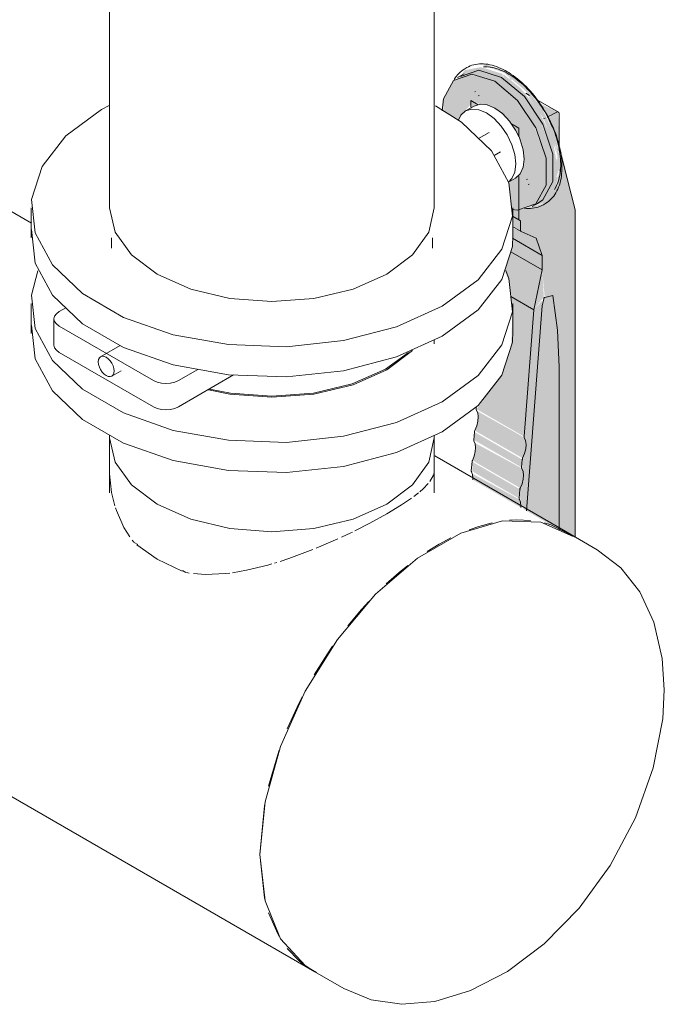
# Model space of a CAD drawing. Header units: metres. Extents: x -54598 to 1827199, y -329446 to -256744.
# Tile 217 of 256: x 198254 to 198796, y -306259 to -305432. Entities that reach past the tile are written whole.
import ezdxf

# ---------------------------------------------------------------- set-up
doc = ezdxf.new("R2010")
doc.units = ezdxf.units.M
doc.layers.add('P-PIPE', color=7, linetype='Continuous', lineweight=20)

# ---------------------------------------------------------------- blocks, each defined once
blk = doc.blocks.new('ADSK_СтальСварка_Заглушка_ГОСТ17379-2001 - Исполнение 2-V242-aks33')
at = {"layer": 'P-PIPE', "color": 1}
for p, q in [((20870.44, -10848.31), (20843.93, -10833)), ((20630.93, -11201.93), (20657.44, -11217.24))]:
    blk.add_line(p, q, dxfattribs=at)
for points in [[(20850.16, -10837.05, 0), (20822.98, -10824.94, 0), (20790.83, -10824.02, 0), (20755.58, -10834.34, 0), (20719.27, -10855.3, 0), (20684.02, -10885.69, 0), (20651.87, -10923.73, 0), (20624.69, -10967.23, 0), (20604.06, -11013.64, 0), (20591.19, -11060.27, 0), (20586.81, -11104.42, 0)], [(20870.44, -10848.31, 0), (20890.15, -10863.4, 0), (20906.13, -10883.73, 0), (20917.97, -10909.18, 0), (20925.04, -10939.6, 0), (20926.77, -10965.91, 0)], [(20657.44, -11217.24, 0), (20680.37, -11226.76, 0), (20705.96, -11230.43, 0), (20733.92, -11227.96, 0), (20763.8, -11218.88, 0), (20794.8, -11202.78, 0), (20825.75, -11179.52, 0), (20855.14, -11149.45, 0), (20881.27, -11113.59, 0), (20902.5, -11073.61, 0), (20917.47, -11031.71, 0), (20925.42, -10990.33, 0), (20926.77, -10965.91, 0)], [(20586.81, -11104.42, 0), (20591.19, -11143.52, 0), (20604.06, -11175.28, 0), (20624.69, -11197.88, 0), (20633.04, -11203.08, 0)]]:
    blk.add_polyline3d(points, dxfattribs=at)
blk = doc.blocks.new('Tecofi_VPI4448-02_Затвор дисковый поворотный с ручкой - Затвор дисковый поворотный_VPI 4448-02-670161-aks33')
at = {"layer": 'P-PIPE'}
for points in [[(20784.27, -10454.35), (20789.93, -10451.09), (20770.68, -10445.08), (20753.16, -10451.6), (20752.15, -10452.76), (20766.5, -10448.78), (20782.54, -10453.81)], [(20791.34, -10452.28), (20790.7, -10448.07), (20772.46, -10442.43), (20758.83, -10445.08), (20755.32, -10450.35), (20772.46, -10445.61), (20789.93, -10451.09)], [(20792.05, -10447.07), (20793.75, -10446.09), (20775.88, -10439.88), (20774.18, -10440.86), (20791.34, -10446.82)], [(20835.17, -10546.5), (20836.88, -10545.52), (20840.43, -10526.94), (20835.49, -10501.07), (20823.85, -10477.01), (20808.93, -10458.34), (20793.75, -10446.09), (20792.05, -10447.07), (20811.38, -10463.47), (20826.94, -10486.25), (20835.88, -10509.75), (20838.36, -10529.84), (20835.23, -10546.22)], [(20753.79, -10487.24), (20756.55, -10482.16), (20764.12, -10473.57), (20764.82, -10470.82), (20771.89, -10473.57), (20779.49, -10474.85), (20784.27, -10476.89), (20784.27, -10454.35), (20764.12, -10448.65), (20749.66, -10453.62), (20741.11, -10469.18), (20741.11, -10479.92), (20753.45, -10487.04)], [(20818.87, -10557.31), (20824.53, -10554.05), (20833.08, -10538.49), (20833.08, -10515.74), (20822.61, -10487.43), (20807.2, -10465.62), (20789.93, -10451.09), (20784.27, -10454.35), (20805.72, -10473.87), (20818.87, -10493.58), (20827.42, -10522.22), (20827.42, -10541.75), (20818.91, -10557.24)], [(20804.42, -10562.28), (20818.87, -10557.31), (20827.42, -10541.75), (20827.42, -10519.01), (20816.44, -10489.93), (20803.37, -10470.41), (20784.27, -10454.35), (20784.27, -10476.89), (20794.93, -10486.05), (20801.77, -10492.15), (20804.42, -10493.68), (20804.51, -10501.07), (20807.54, -10509.75), (20808.61, -10515.95), (20808.52, -10523.84), (20808.17, -10526.66), (20804.42, -10536.21), (20804.42, -10561.13)], [(20811.49, -10560.09), (20824.53, -10556.9), (20833.81, -10546.22), (20837.31, -10527.93), (20832.7, -10503.03), (20821, -10478.77), (20805.68, -10459.87), (20791.34, -10448.3), (20791.34, -10452.28), (20811.31, -10470.5), (20825.63, -10493.58), (20833.08, -10519.27), (20833.08, -10538.49), (20823.01, -10554.92), (20816.18, -10558.24), (20811.49, -10559.85)], [(20805.93, -10579.81), (20805.97, -10571.8), (20799.02, -10567.84), (20799.02, -10575.82), (20804.42, -10578.94)], [(20824.15, -10600.78), (20819.16, -10586.31), (20806.37, -10579.81), (20805.57, -10580.14), (20799.02, -10577.51), (20799.02, -10586.27), (20824.14, -10600.78)], [(20806.05, -10580.42), (20804.42, -10578.94), (20805.97, -10580.37)], [(20824.09, -10612.94), (20824.09, -10600.75), (20799.02, -10586.27), (20798.25, -10595.56), (20797.59, -10597.64), (20819.16, -10610.09)], [(20817.09, -10646.42), (20824.09, -10612.94), (20797.59, -10597.64), (20792.53, -10613.58), (20796.38, -10623.15), (20798.06, -10635.43), (20811.23, -10643.03)], [(20808.84, -10753.05), (20817.09, -10646.42), (20797.65, -10635.19), (20799.02, -10648.27), (20798.06, -10676.6), (20789.91, -10701.69), (20768.99, -10730.04), (20802.77, -10749.55)], [(20838.36, -10694.8), (20837.01, -10663.67), (20832.96, -10634.39), (20826.17, -10635.51), (20825.35, -10636.96), (20825.35, -10637.22), (20823.88, -10646.42), (20820.91, -10684.73), (20837.01, -10694.02)], [(20838.36, -10831.34), (20838.36, -10694.8), (20820.91, -10684.73), (20810.8, -10815.42), (20831.33, -10827.28)], [(20807.67, -10771.29), (20810.35, -10763.43), (20810.18, -10756.5), (20807.35, -10752.94), (20769.04, -10731.36), (20770.33, -10736.47), (20768.54, -10745.26), (20767.37, -10748.02), (20807.44, -10771.16)], [(20806.83, -10779.08), (20807.35, -10772.37), (20767.03, -10749.19), (20766.52, -10755.81), (20805.41, -10778.26)], [(20809.02, -10753.9), (20807.35, -10752.19), (20808.9, -10753.84)], [(20805.7, -10796.38), (20808.12, -10788.98), (20807.67, -10781.6), (20805.41, -10778.98), (20767.37, -10758.33), (20768.08, -10762.23), (20766.52, -10770.33), (20765.4, -10773.11), (20805.41, -10796.21)], [(20804.81, -10805.14), (20805.41, -10797.4), (20765.1, -10774.13), (20765.45, -10782.42), (20803.48, -10804.37)], [(20806.98, -10779.89), (20805.41, -10778.26), (20806.88, -10779.83)], [(20807.35, -10772.37), (20806.83, -10770.8), (20807.21, -10772.29)], [(20806.03, -10812.67), (20805.41, -10807.22), (20803.48, -10805.07), (20765.15, -10784.09), (20765.76, -10788.98), (20765.84, -10789.46), (20805.89, -10812.59)], [(20805.41, -10797.4), (20804.81, -10795.87), (20805.08, -10797.21)], [(20804.94, -10805.91), (20803.48, -10804.37), (20804.85, -10805.86)]]:
    blk.add_hatch(color=37, dxfattribs=at).paths.add_polyline_path(points)
h = blk.add_hatch(color=37, dxfattribs=at)
h.paths.add_polyline_path([(20837.53, -10535.58), (20836.88, -10533.14), (20836.95, -10535.28), (20837.31, -10535.47)])
h.paths.add_polyline_path([(20837.52, -10520.02), (20836.25, -10517.94), (20836.95, -10519.84), (20837.49, -10520.01)])
h.paths.add_polyline_path([(20797.94, -10453.62), (20798.64, -10452.39), (20795.99, -10451.09), (20797.57, -10453.14)])
h = blk.add_hatch(color=37, dxfattribs=at)
h.paths.add_polyline_path([(20834.4, -10498.55), (20833.81, -10496.2), (20833.81, -10497.2)])
h.paths.add_polyline_path([(20825.59, -10479.36), (20823.58, -10475.66), (20825.3, -10478.97)])
h.paths.add_polyline_path([(20818.52, -10469.82), (20818.1, -10468.14), (20818.44, -10469.71)])
h.paths.add_polyline_path([(20808.51, -10458), (20805.13, -10454.78), (20807.99, -10457.58)])
h = blk.add_hatch(color=37, dxfattribs=at)
h.paths.add_polyline_path([(20804.42, -10570.91), (20804.42, -10533.32), (20798.63, -10537.59), (20796.08, -10539.86), (20799.11, -10567.84)])
h.paths.add_polyline_path([(20804.42, -10500.88), (20804.42, -10493.68), (20799.43, -10491.94), (20803.73, -10499.44)])
h.paths.add_polyline_path([(20764.12, -10476.69), (20769.58, -10473.57), (20764.12, -10470.41), (20764.12, -10475.97)])
h = blk.add_hatch(color=37, dxfattribs=at)
h.paths.add_polyline_path([(20836.35, -10480.33), (20836.35, -10479.53), (20826.76, -10474.79)])
h.paths.add_polyline_path([(20814.54, -10467.74), (20812.26, -10465.62), (20813.68, -10467.24)])
h = blk.add_hatch(color=37, dxfattribs=at)
h.paths.add_polyline_path([(20825.33, -10486.03), (20826.56, -10485.39), (20822.31, -10478.21), (20813.68, -10467.24), (20812.45, -10467.24), (20825.06, -10485.4)])
h.paths.add_polyline_path([(20828.3, -10484.49), (20836.35, -10480.33), (20819.91, -10471.7), (20827.63, -10482.95)])
h = blk.add_hatch(color=37, dxfattribs=at)
h.paths.add_polyline_path([(20836, -10534.79), (20838.47, -10527.93), (20837.31, -10519.96), (20836.08, -10520.02), (20836.88, -10530.21), (20836.55, -10531.93)])
h.paths.add_polyline_path([(20817.09, -10646.42), (20809.35, -10754.36), (20810.63, -10759.74), (20808.84, -10768.53), (20807.35, -10774.28), (20807.67, -10781.48), (20808.39, -10785.5), (20806.56, -10794.38), (20805.35, -10798.17), (20805.7, -10807.98), (20808.77, -10814.25), (20810.8, -10815.42), (20824.09, -10638.63), (20820.13, -10643.03)])
h.paths.add_polyline_path([(20824.09, -10612.94), (20817.09, -10646.42), (20825.47, -10635.63), (20824.14, -10613.77)])
h.paths.add_polyline_path([(20851.8, -10837.99), (20851.8, -10562.5), (20838.36, -10505.25), (20837.36, -10480.98), (20836.35, -10480.33), (20828.7, -10485.4), (20837.31, -10507.05), (20840.24, -10527.93), (20835.66, -10546.22), (20835.23, -10546.22), (20836.88, -10535.24), (20836, -10534.79), (20833.08, -10547.07), (20823.85, -10557.69), (20804.42, -10562.6), (20804.42, -10570.91), (20805.97, -10571.8), (20806.41, -10580.77), (20819.16, -10586.31), (20824.14, -10603.11), (20824.14, -10613.49), (20826.22, -10636.14), (20832.96, -10634.39), (20837.35, -10671.53), (20838.36, -10696.61), (20838.36, -10831.34), (20850.32, -10837.14)])
h.paths.add_polyline_path([(20837.43, -10519.62), (20833.36, -10501.07), (20826.56, -10485.39), (20825.64, -10486.73), (20834.47, -10509.75), (20836.57, -10515.94), (20837.31, -10519.14)])
at = {"layer": 'P-PIPE', "color": 1}
for p, q in [((20760.74, -10442.82), (20759.04, -10443.8)), ((20758.63, -10447.99), (20752.97, -10451.25)), ((20768.16, -10462.86), (20767.45, -10463.27)), ((20814.65, -10464.18), (20817.82, -10467.97)), ((20764.12, -10475.97), (20764.12, -10470.41)), ((20764.12, -10470.41), (20770.39, -10474.04)), ((20771.06, -10466.25), (20770.35, -10466.66)), ((20813.39, -10466.18), (20810.38, -10464.44)), ((20837.74, -10480.24), (20818.75, -10469.28)), ((20766.77, -10475.15), (20759.7, -10479.24)), ((20836.35, -10480.33), (20828.3, -10484.49)), ((20826.56, -10485.39), (20825.33, -10486.03)), ((20838.36, -10509.75), (20838.36, -10481.61)), ((20779.54, -10497.28), (20770.66, -10502.41)), ((20798.15, -10490.06), (20804.42, -10493.68)), ((20804.42, -10493.68), (20804.42, -10501.07)), ((20783.66, -10516.73), (20788.99, -10513.65)), ((20851.8, -10562.5), (20838.36, -10509.75)), ((20839.52, -10526.88), (20839.3, -10529.81)), ((20795.8, -10539.22), (20801.77, -10535.78)), ((20804.42, -10532.87), (20804.42, -10570.91)), ((20810.91, -10536.92), (20811.62, -10536.51)), ((20812.4, -10541.13), (20813.11, -10540.72)), ((20836.04, -10542.29), (20834.4, -10545.28)), ((20815.57, -10559.68), (20821.22, -10556.41)), ((20825.06, -10558.15), (20826.76, -10557.17)), ((20851.8, -10837.99), (20851.8, -10562.5)), ((20799.02, -10567.79), (20804.42, -10570.91)), ((20804.42, -10570.91), (20805.97, -10571.8)), ((20805.97, -10571.8), (20805.93, -10579.81)), ((20799.02, -10576.5), (20806.34, -10580.74)), ((20461.88, -10586.09), (20461.88, -10594.59)), ((20731.88, -10594.59), (20731.88, -10586.09)), ((20799.02, -10586.27), (20824.15, -10600.78)), ((20806.41, -10580.77), (20819.16, -10586.31)), ((20819.16, -10586.31), (20824.15, -10600.78)), ((20797.59, -10597.64), (20824.09, -10612.94)), ((20824.15, -10600.78), (20824.09, -10612.94)), ((20824.09, -10612.94), (20817.09, -10646.42)), ((20797.65, -10635.19), (20817.09, -10646.42)), ((20824.14, -10643.03), (20825.35, -10637.22)), ((20826.22, -10636.14), (20832.96, -10634.39)), ((20423.45, -10644.79), (20417.99, -10647.94)), ((20817.09, -10646.42), (20808.84, -10753.05)), ((20810.8, -10815.42), (20824.14, -10643.03)), ((20413.59, -10654.07), (20413.59, -10676.11)), ((20417.99, -10660.19), (20497.18, -10705.92)), ((20469.15, -10676.48), (20452.86, -10685.89)), ((20497.18, -10727.96), (20417.99, -10682.24)), ((20711.56, -10682.33), (20692.34, -10696.32)), ((20838.36, -10694.8), (20838.36, -10831.34)), ((20462.31, -10702.26), (20470.06, -10697.79)), ((20518.4, -10705.92), (20534.52, -10696.61)), ((20564.67, -10701.24), (20518.4, -10727.96)), ((20768.54, -10729.78), (20768.66, -10728.12)), ((20766.52, -10755.81), (20767.04, -10749.1)), ((20764.51, -10781.87), (20765.1, -10774.13)), ((20807.35, -10772.37), (20806.83, -10779.08)), ((20805.41, -10797.4), (20804.81, -10805.14))]:
    blk.add_line(p, q, dxfattribs=at)
for points in [[(20759.04, -10443.8, 0), (20757.7, -10444.63, 0), (20756.43, -10445.56, 0), (20755.21, -10446.57, 0), (20754.06, -10447.68, 0), (20752.97, -10448.87, 0), (20751.94, -10450.14, 0), (20750.99, -10451.49, 0), (20750.1, -10452.93, 0)], [(20755.32, -10450.35, 0), (20770.72, -10445.06, 0), (20789.93, -10451.09, 0)], [(20760.74, -10442.82, 0), (20762.13, -10442.08, 0), (20763.57, -10441.44, 0), (20765.05, -10440.89, 0), (20766.59, -10440.44, 0), (20768.16, -10440.09, 0), (20769.78, -10439.84, 0), (20771.43, -10439.69, 0), (20773.11, -10439.64, 0), (20774.83, -10439.68, 0), (20776.57, -10439.83, 0), (20778.34, -10440.07, 0), (20780.13, -10440.4, 0), (20781.94, -10440.83, 0), (20783.77, -10441.36, 0), (20785.61, -10441.98, 0), (20787.47, -10442.69, 0), (20789.33, -10443.5, 0), (20791.19, -10444.39, 0), (20793.06, -10445.37, 0), (20794.25, -10446.04, 0)], [(20774.79, -10442.14, 0), (20776.44, -10442.12, 0), (20778.1, -10442.21, 0)], [(20778.62, -10442.25, 0), (20780.32, -10442.46, 0), (20782.03, -10442.76, 0), (20783.76, -10443.16, 0), (20785.51, -10443.64, 0), (20787.26, -10444.21, 0), (20789.02, -10444.87, 0), (20790.79, -10445.61, 0), (20792.57, -10446.44, 0), (20794.34, -10447.36, 0), (20795.87, -10448.21, 0)], [(20826.76, -10557.17, 0), (20828.09, -10556.33, 0), (20829.37, -10555.41, 0), (20830.58, -10554.39, 0), (20831.74, -10553.29, 0), (20832.83, -10552.1, 0), (20833.85, -10550.83, 0), (20834.81, -10549.47, 0), (20835.7, -10548.04, 0), (20836.52, -10546.53, 0), (20837.27, -10544.95, 0), (20837.94, -10543.3, 0), (20838.55, -10541.58, 0), (20839.08, -10539.79, 0), (20839.54, -10537.95, 0), (20839.92, -10536.04, 0), (20840.23, -10534.08, 0), (20840.46, -10532.07, 0), (20840.62, -10530.01, 0), (20840.71, -10527.9, 0), (20840.72, -10525.74, 0), (20840.65, -10523.55, 0), (20840.52, -10521.32, 0), (20840.3, -10519.06, 0), (20840.01, -10516.77, 0), (20839.65, -10514.45, 0), (20839.22, -10512.11, 0), (20838.72, -10509.75, 0), (20838.14, -10507.38, 0), (20837.5, -10505, 0), (20836.78, -10502.6, 0), (20836, -10500.21, 0), (20835.15, -10497.81, 0), (20834.24, -10495.42, 0), (20833.26, -10493.03, 0), (20832.22, -10490.65, 0), (20831.12, -10488.29, 0), (20829.96, -10485.95, 0), (20828.75, -10483.63, 0), (20827.48, -10481.34, 0), (20826.15, -10479.07, 0), (20824.78, -10476.84, 0), (20823.35, -10474.64, 0), (20821.88, -10472.49, 0), (20820.37, -10470.38, 0), (20818.81, -10468.31, 0), (20817.22, -10466.29, 0), (20815.58, -10464.33, 0), (20813.92, -10462.42, 0), (20812.22, -10460.57, 0), (20810.49, -10458.79, 0), (20808.74, -10457.07, 0), (20806.96, -10455.41, 0), (20805.16, -10453.83, 0), (20803.34, -10452.32, 0), (20801.51, -10450.88, 0), (20799.66, -10449.53, 0), (20797.8, -10448.25, 0), (20795.94, -10447.05, 0), (20794.25, -10446.04, 0)], [(20740.05, -10479.29, 0), (20741.11, -10469.18, 0), (20749.66, -10453.62, 0), (20765.06, -10448.33, 0), (20784.27, -10454.35, 0)], [(20784.27, -10454.35, 0), (20803.47, -10470.5, 0), (20818.87, -10493.58, 0), (20827.42, -10519.01, 0), (20827.42, -10541.75, 0), (20818.87, -10557.31, 0), (20803.47, -10562.6, 0), (20798.67, -10562.09, 0)], [(20789.93, -10451.09, 0), (20809.13, -10467.24, 0), (20824.53, -10490.31, 0), (20833.08, -10515.74, 0), (20833.08, -10538.49, 0), (20824.53, -10554.05, 0), (20820.02, -10557.05, 0)], [(20836.19, -10541.96, 0), (20836.85, -10540.39, 0), (20837.45, -10538.75, 0), (20837.98, -10537.06, 0), (20838.43, -10535.31, 0), (20838.81, -10533.5, 0), (20839.12, -10531.64, 0), (20839.36, -10529.74, 0), (20839.53, -10527.79, 0), (20839.63, -10525.8, 0), (20839.65, -10523.77, 0), (20839.61, -10521.7, 0), (20839.49, -10519.6, 0), (20839.31, -10517.47, 0), (20839.05, -10515.31, 0), (20838.73, -10513.13, 0), (20838.34, -10510.92, 0), (20837.88, -10508.7, 0), (20837.35, -10506.47, 0), (20836.76, -10504.22, 0), (20836.1, -10501.97, 0), (20835.38, -10499.72, 0), (20834.59, -10497.46, 0), (20833.75, -10495.21, 0), (20832.84, -10492.96, 0), (20831.88, -10490.73, 0), (20830.86, -10488.5, 0), (20829.78, -10486.3, 0), (20828.65, -10484.11, 0), (20827.47, -10481.95, 0), (20826.24, -10479.81, 0), (20824.95, -10477.71, 0), (20823.63, -10475.64, 0), (20822.25, -10473.6, 0), (20820.84, -10471.6, 0), (20819.39, -10469.65, 0), (20817.89, -10467.74, 0), (20816.36, -10465.89, 0), (20814.8, -10464.08, 0), (20813.21, -10462.33, 0), (20811.59, -10460.63, 0), (20809.94, -10458.99, 0), (20808.27, -10457.42, 0), (20806.58, -10455.91, 0), (20804.87, -10454.47, 0), (20803.14, -10453.1, 0), (20801.4, -10451.8, 0), (20799.65, -10450.57, 0), (20797.88, -10449.42, 0), (20796.12, -10448.35, 0), (20795.87, -10448.21, 0)], [(20777.2, -10480.97, 0), (20770.79, -10478.25, 0), (20764.82, -10477.65, 0), (20759.7, -10479.24, 0), (20755.76, -10482.88, 0), (20753.66, -10487.12, 0)], [(20766.77, -10475.15, 0), (20771.89, -10473.57, 0), (20777.86, -10474.16, 0), (20784.27, -10476.89, 0)], [(20784.27, -10476.89, 0), (20790.67, -10481.56, 0), (20796.64, -10487.86, 0), (20801.77, -10495.36, 0), (20804.57, -10500.85, 0)], [(20838.36, -10481.61, 0), (20838.29, -10481.04, 0), (20838.1, -10480.58, 0), (20837.78, -10480.26, 0), (20837.36, -10480.11, 0), (20836.88, -10480.13, 0), (20836.35, -10480.33, 0)], [(20795.78, -10539.15, 0), (20798.63, -10536.21, 0), (20801.1, -10530.75, 0), (20801.95, -10523.84, 0), (20801.1, -10515.95, 0), (20798.63, -10507.63, 0), (20794.7, -10499.44, 0), (20789.57, -10491.94, 0), (20783.6, -10485.64, 0), (20777.2, -10480.97, 0)], [(20828.74, -10484.73, 0), (20829.97, -10487.13, 0), (20832.46, -10492.57, 0)], [(20804.66, -10501.04, 0), (20805.7, -10503.55, 0), (20808.17, -10511.87, 0), (20809.02, -10519.75, 0), (20808.17, -10526.66, 0), (20805.7, -10532.13, 0), (20801.77, -10535.78, 0)], [(20838.15, -10510.72, 0), (20838.47, -10512.42, 0), (20838.82, -10514.59, 0)], [(20825.06, -10558.15, 0), (20823.67, -10558.89, 0), (20822.23, -10559.53, 0), (20820.74, -10560.07, 0), (20819.21, -10560.52, 0), (20817.63, -10560.87, 0), (20816.02, -10561.12, 0), (20814.37, -10561.27, 0), (20812.68, -10561.33, 0), (20810.97, -10561.28, 0), (20809.22, -10561.14, 0)], [(20805.93, -10579.81, 0), (20805.96, -10580.14, 0), (20806.05, -10580.42, 0), (20806.21, -10580.63, 0), (20806.41, -10580.77, 0)], [(20825.35, -10637.22, 0), (20825.43, -10636.98, 0), (20825.54, -10636.74, 0), (20825.69, -10636.53, 0), (20825.86, -10636.35, 0), (20826.04, -10636.22, 0), (20826.22, -10636.14, 0)], [(20832.96, -10634.39, 0), (20837.01, -10663.67, 0), (20838.36, -10694.8, 0)], [(20417.99, -10647.94, 0), (20415.6, -10649.74, 0), (20414.1, -10651.83, 0), (20413.59, -10654.07, 0), (20414.1, -10656.31, 0), (20415.6, -10658.4, 0), (20417.99, -10660.19, 0)], [(20417.99, -10682.24, 0), (20415.6, -10680.44, 0), (20414.1, -10678.35, 0), (20413.59, -10676.11, 0)], [(20457.58, -10686.36, 0), (20455.86, -10685.62, 0), (20454.24, -10685.46, 0), (20452.86, -10685.89, 0), (20451.8, -10686.88, 0), (20451.13, -10688.35, 0), (20450.9, -10690.22, 0), (20451.13, -10692.35, 0), (20451.8, -10694.59, 0), (20452.86, -10696.8, 0), (20454.24, -10698.83, 0), (20455.86, -10700.53, 0), (20457.58, -10701.79, 0)], [(20457.58, -10701.79, 0), (20459.31, -10702.53, 0), (20460.93, -10702.69, 0), (20462.31, -10702.26, 0), (20463.37, -10701.27, 0), (20464.04, -10699.8, 0), (20464.27, -10697.93, 0), (20464.04, -10695.81, 0), (20463.37, -10693.56, 0), (20462.31, -10691.35, 0), (20460.93, -10689.32, 0), (20459.31, -10687.62, 0), (20457.58, -10686.36, 0)], [(20692.34, -10696.32, 0), (20664.38, -10708.71, 0), (20631.83, -10716.49, 0), (20596.88, -10719.15, 0), (20561.94, -10716.49, 0), (20544.75, -10713.1, 0)], [(20497.18, -10705.92, 0), (20500.29, -10707.29, 0), (20503.91, -10708.16, 0), (20507.79, -10708.45, 0), (20511.67, -10708.16, 0), (20515.29, -10707.29, 0), (20518.4, -10705.92, 0)], [(20518.4, -10727.96, 0), (20515.29, -10729.34, 0), (20511.67, -10730.2, 0), (20507.79, -10730.5, 0), (20503.91, -10730.2, 0), (20500.29, -10729.34, 0), (20497.18, -10727.96, 0)], [(20767.37, -10748.02, 0), (20769.04, -10744.09, 0), (20770.04, -10740.16, 0), (20770.33, -10736.47, 0), (20769.87, -10733.23, 0), (20768.71, -10730.63, 0)], [(20768.71, -10730.63, 0), (20768.6, -10730.39, 0), (20768.54, -10730.11, 0), (20768.54, -10729.78, 0)], [(20767.04, -10749.1, 0), (20767.1, -10748.75, 0), (20767.21, -10748.38, 0), (20767.37, -10748.02, 0)], [(20809.02, -10753.9, 0), (20810.18, -10756.5, 0), (20810.63, -10759.74, 0), (20810.35, -10763.43, 0), (20809.34, -10767.36, 0), (20807.67, -10771.29, 0)], [(20808.84, -10753.05, 0), (20808.84, -10753.38, 0), (20808.9, -10753.67, 0), (20809.02, -10753.9, 0)], [(20765.4, -10773.11, 0), (20766.9, -10769.4, 0), (20767.81, -10765.71, 0), (20768.08, -10762.23, 0), (20767.7, -10759.15, 0), (20766.67, -10756.62, 0)], [(20766.67, -10756.62, 0), (20766.57, -10756.39, 0), (20766.52, -10756.11, 0), (20766.52, -10755.81, 0)], [(20765.1, -10774.13, 0), (20765.15, -10773.8, 0), (20765.25, -10773.46, 0), (20765.4, -10773.11, 0)], [(20807.67, -10771.29, 0), (20807.51, -10771.65, 0), (20807.4, -10772.02, 0), (20807.35, -10772.37, 0)], [(20764.63, -10782.64, 0), (20764.55, -10782.42, 0), (20764.51, -10782.16, 0), (20764.51, -10781.87, 0)], [(20765.8, -10789.37, 0), (20765.84, -10787.99, 0), (20765.51, -10785.08, 0), (20764.63, -10782.64, 0)], [(20806.98, -10779.89, 0), (20808, -10782.42, 0), (20808.39, -10785.5, 0), (20808.12, -10788.98, 0), (20807.21, -10792.67, 0), (20805.7, -10796.38, 0)], [(20806.83, -10779.08, 0), (20806.83, -10779.38, 0), (20806.88, -10779.66, 0), (20806.98, -10779.89, 0)], [(20805.7, -10796.38, 0), (20805.56, -10796.73, 0), (20805.46, -10797.07, 0), (20805.41, -10797.4, 0)], [(20804.81, -10805.14, 0), (20804.81, -10805.43, 0), (20804.85, -10805.69, 0), (20804.94, -10805.91, 0)], [(20804.94, -10805.91, 0), (20805.82, -10808.35, 0), (20806.14, -10811.26, 0), (20806.1, -10812.64, 0)]]:
    blk.add_polyline3d(points, dxfattribs=at)
blk = doc.blocks.new('VM_Фланец_ГОСТ 332591 - VM_Фланец_ГОСТ 33259-2015-670166-aks33')
at = {"layer": 'P-PIPE'}
for p, q in [((20459.95, -10474.67), (20453.7, -10478.11)), ((20394.38, -10560.78), (20394.38, -10586.09)), ((20799.38, -10586.09), (20799.38, -10560.78))]:
    blk.add_line(p, q, dxfattribs=at)
for points in [[(20453.7, -10478.11, 0), (20423.59, -10500.3, 0), (20403.55, -10526, 0), (20394.75, -10553.72, 0), (20397.7, -10581.86, 0), (20412.23, -10608.77, 0), (20437.48, -10632.89, 0), (20472, -10652.82, 0), (20513.78, -10667.4, 0), (20560.38, -10675.78, 0), (20609.11, -10677.48, 0), (20657.13, -10672.4, 0), (20701.65, -10660.84, 0), (20740.07, -10643.45, 0)], [(20740.07, -10643.45, 0), (20770.18, -10621.27, 0), (20790.22, -10595.56, 0), (20799.02, -10567.84, 0), (20796.07, -10539.71, 0), (20781.54, -10512.8, 0), (20756.29, -10488.68, 0), (20734.27, -10474.9, 0)], [(20693.4, -10616.51, 0), (20665.13, -10629.03, 0), (20632.21, -10636.91, 0), (20596.88, -10639.59, 0), (20561.56, -10636.91, 0), (20528.63, -10629.03, 0), (20500.36, -10616.51, 0), (20478.67, -10600.19, 0), (20465.04, -10581.18, 0), (20460.38, -10560.78, 0)], [(20733.38, -10560.78, 0), (20728.73, -10581.18, 0), (20715.1, -10600.19, 0), (20693.4, -10616.51, 0)], [(20740.07, -10668.76, 0), (20701.65, -10686.15, 0), (20657.13, -10697.71, 0), (20609.11, -10702.79, 0), (20560.38, -10701.09, 0), (20513.78, -10692.71, 0), (20472, -10678.13, 0), (20437.48, -10658.2, 0), (20412.23, -10634.08, 0), (20397.7, -10607.17, 0), (20394.75, -10579.04, 0)], [(20799.33, -10583.81, 0), (20799.02, -10593.15, 0), (20790.22, -10620.88, 0), (20770.18, -10646.58, 0), (20740.07, -10668.76, 0)]]:
    blk.add_polyline3d(points, dxfattribs=at)
blk = doc.blocks.new('VM_Фланец_ГОСТ 332591 - VM_Фланец_ГОСТ 33259-2015-V294-aks33')
at = {"layer": 'P-PIPE'}
for p, q in [((20394.38, -10641.21), (20394.38, -10666.52)), ((20799.38, -10666.52), (20799.38, -10641.21)), ((20715.1, -10680.61), (20693.4, -10696.93))]:
    blk.add_line(p, q, dxfattribs=at)
for points in [[(20400.14, -10613.57, 0), (20394.75, -10634.15, 0), (20397.7, -10662.28, 0), (20412.23, -10689.19, 0), (20437.48, -10713.31, 0), (20472, -10733.24, 0), (20513.78, -10747.82, 0), (20560.38, -10756.21, 0), (20609.11, -10757.91, 0), (20657.13, -10752.83, 0), (20701.65, -10741.26, 0), (20740.07, -10723.88, 0)], [(20740.07, -10723.88, 0), (20770.18, -10701.69, 0), (20790.22, -10675.99, 0), (20799.02, -10648.27, 0), (20796.07, -10620.13, 0), (20793.58, -10613.43, 0)], [(20740.07, -10749.19, 0), (20701.65, -10766.57, 0), (20657.13, -10778.14, 0), (20609.11, -10783.22, 0), (20560.38, -10781.52, 0), (20513.78, -10773.13, 0), (20472, -10758.55, 0), (20437.48, -10738.62, 0), (20412.23, -10714.5, 0), (20397.7, -10687.59, 0), (20394.75, -10659.46, 0)], [(20799.33, -10664.23, 0), (20799.02, -10673.58, 0), (20790.22, -10701.3, 0), (20770.18, -10727, 0), (20740.07, -10749.19, 0)], [(20693.4, -10696.93, 0), (20665.13, -10709.46, 0), (20632.21, -10717.33, 0), (20596.88, -10720.02, 0), (20561.56, -10717.33, 0), (20543.61, -10713.76, 0)]]:
    blk.add_polyline3d(points, dxfattribs=at)
blk = doc.blocks.new('ADSK_СтальСварка_Врезка - Врезка стальная-670259-aks33')
at = {"layer": 'P-PIPE', "color": 1}
for p, q in [((20460.38, -10754.24), (20460.38, -10762.41)), ((20460.38, -10762.41), (20460.38, -10800.48)), ((20733.38, -10762.41), (20733.38, -10754.24)), ((20733.38, -10800.48), (20733.38, -10762.41))]:
    blk.add_line(p, q, dxfattribs=at)
for points in [[(20460.38, -10754.24, 0), (20465.04, -10774.64, 0), (20478.67, -10793.65, 0), (20500.36, -10809.97, 0), (20528.63, -10822.49, 0), (20561.56, -10830.37, 0), (20596.88, -10833.05, 0), (20632.21, -10830.37, 0), (20665.13, -10822.49, 0), (20693.4, -10809.97, 0)], [(20693.4, -10809.97, 0), (20715.1, -10793.65, 0), (20728.73, -10774.64, 0), (20733.38, -10754.24, 0)], [(20521.39, -10866.13, 0), (20500.36, -10856.21, 0), (20483.18, -10844.07, 0)]]:
    blk.add_polyline3d(points, dxfattribs=at)
blk = doc.blocks.new('asfdf')
at = {"layer": 'P-PIPE', "color": 1}
for p, q in [((433378.75, 81756.93), (433378.75, 80444.34)), ((433651.75, 80444.34), (433651.75, 81756.93)), ((432112.52, 80632.71), (433549.29, 79803.2)), ((433313.12, 80431.45), (433164.1, 80517.49)), ((433651.75, 80329.92), (433651.75, 80333.33)), ((433378.75, 80253.28), (433378.75, 80250.88)), ((433651.75, 80250.88), (433651.75, 80252.91)), ((433762.29, 80172.12), (433652.09, 80235.75)), ((433378.75, 80223.83), (433378.75, 80204.64)), ((433651.75, 80223.83), (433651.64, 80222.33)), ((433651.75, 80204.64), (433651.75, 80223.83)), ((433638.56, 80204.85), (433634.5, 80201.67)), ((433399.12, 80163.33), (433397.76, 80165.05)), ((433665.71, 80166.91), (433655.79, 80161.57)), ((433399.5, 80162.87), (433402.43, 80161.18)), ((433655.79, 80161.57), (433645.87, 80155.46)), ((433439.96, 80139.51), (433442.9, 80137.81)), ((433517.29, 80145.63), (433519.35, 80146.26)), ((433443.5, 80137.71), (433445.75, 80137.34)), ((433545.95, 79805.26), (433552.75, 79801.34))]:
    blk.add_line(p, q, dxfattribs=at)
for points in [[(433418.73, 80388.62, 0), (433397.03, 80404.94, 0), (433383.4, 80423.94, 0), (433378.75, 80444.34, 0)], [(433651.75, 80444.34, 0), (433647.09, 80423.94, 0), (433633.46, 80404.94, 0), (433611.77, 80388.62, 0)], [(433611.77, 80388.62, 0), (433583.5, 80376.09, 0), (433550.57, 80368.22, 0), (433515.25, 80365.53, 0), (433479.92, 80368.22, 0), (433447, 80376.09, 0), (433418.73, 80388.62, 0)], [(433418.73, 80195.15, 0), (433397.03, 80211.48, 0), (433383.4, 80230.48, 0), (433378.75, 80250.88, 0)], [(433651.75, 80250.88, 0), (433647.09, 80230.48, 0), (433633.46, 80211.48, 0), (433611.77, 80195.15, 0)], [(433383.17, 80193.8, 0), (433380.43, 80205.14, 0), (433378.79, 80220.69, 0), (433378.75, 80223.83, 0)], [(433651.59, 80221.98, 0), (433651, 80219.7, 0), (433647.92, 80214.2, 0)], [(433646.55, 80212.49, 0), (433642.42, 80208.22, 0), (433639.44, 80205.58, 0)], [(433632.62, 80200.29, 0), (433624.22, 80194.57, 0), (433611.77, 80186.99, 0)], [(433395.81, 80167.69, 0), (433390.76, 80175.71, 0), (433384.42, 80189.99, 0), (433383.69, 80192.13, 0)], [(433611.77, 80195.15, 0), (433583.5, 80182.63, 0), (433550.57, 80174.76, 0), (433515.25, 80172.07, 0), (433479.92, 80174.76, 0), (433447, 80182.63, 0), (433418.73, 80195.15, 0)], [(433584.92, 80172.75, 0), (433597.45, 80179.11, 0), (433611.77, 80186.99, 0)], [(433732.59, 80181.59, 0), (433721.14, 80182.08, 0), (433714.87, 80181.74, 0)], [(433700.26, 80179.49, 0), (433689.3, 80176.56, 0), (433681.18, 80173.74, 0)], [(433767.16, 80169.03, 0), (433749.69, 80177.85, 0), (433744.27, 80179.48, 0)], [(433552.54, 80158.21, 0), (433564.83, 80163.42, 0), (433570.68, 80166.03, 0)], [(433573.78, 80167.45, 0), (433581.66, 80171.17, 0), (433582.89, 80171.76, 0)], [(433522.08, 80147.11, 0), (433529.54, 80149.58, 0), (433547.35, 80156.14, 0), (433549.55, 80157.01, 0)], [(433481.98, 80137.62, 0), (433493.84, 80139.67, 0), (433511.64, 80143.99, 0), (433515.25, 80145.02, 0)], [(433629.35, 80143.6, 0), (433622.27, 80137.86, 0), (433611.31, 80128.13, 0)], [(433449.16, 80136.89, 0), (433459.25, 80136.17, 0), (433476.32, 80136.93, 0), (433479.89, 80137.34, 0)], [(433596.68, 80113.49, 0), (433590.44, 80106.62, 0), (433578.98, 80092.91, 0)], [(433566.22, 80075.77, 0), (433561.88, 80069.41, 0), (433550.74, 80051.63, 0)], [(433540.62, 80033.25, 0), (433538.03, 80028.11, 0), (433528.12, 80006.2, 0)], [(433521.29, 79988.28, 0), (433520.09, 79984.77, 0), (433512.39, 79958.01, 0)], [(433509.26, 79943.28, 0), (433508.95, 79941.58, 0), (433505.17, 79900.7, 0)], [(433505.17, 79900.7, 0), (433508.95, 79864.18, 0), (433509.26, 79862.84, 0)], [(433512.39, 79851.72, 0), (433520.09, 79833.86, 0), (433521.29, 79831.74, 0)], [(433528.12, 79821.7, 0), (433538.03, 79811.24, 0), (433541.79, 79808.19, 0)]]:
    blk.add_polyline3d(points, dxfattribs=at)
for name in ['Tecofi_VPI4448-02_Затвор дисковый поворотный с ручкой - Затвор дисковый поворотный_VPI 4448-02-670161-aks33', 'ADSK_СтальСварка_Врезка - Врезка стальная-670259-aks33', 'ADSK_СтальСварка_Заглушка_ГОСТ17379-2001 - Исполнение 2-V242-aks33']:
    blk.add_blockref(name, (412918.36, 91005.12), dxfattribs=at)
at = {"layer": 'P-PIPE'}
for name in ['VM_Фланец_ГОСТ 332591 - VM_Фланец_ГОСТ 33259-2015-670166-aks33', 'VM_Фланец_ГОСТ 332591 - VM_Фланец_ГОСТ 33259-2015-V294-aks33']:
    blk.add_blockref(name, (412918.36, 91005.12), dxfattribs=at)

msp = doc.modelspace()

# ---------------------------------------------------------------- block references
at = {"color": 5, "lineweight": 30}
msp.add_blockref('asfdf', (-235048.77, -386034.09), dxfattribs=at)

doc.saveas('drawing.dxf')
